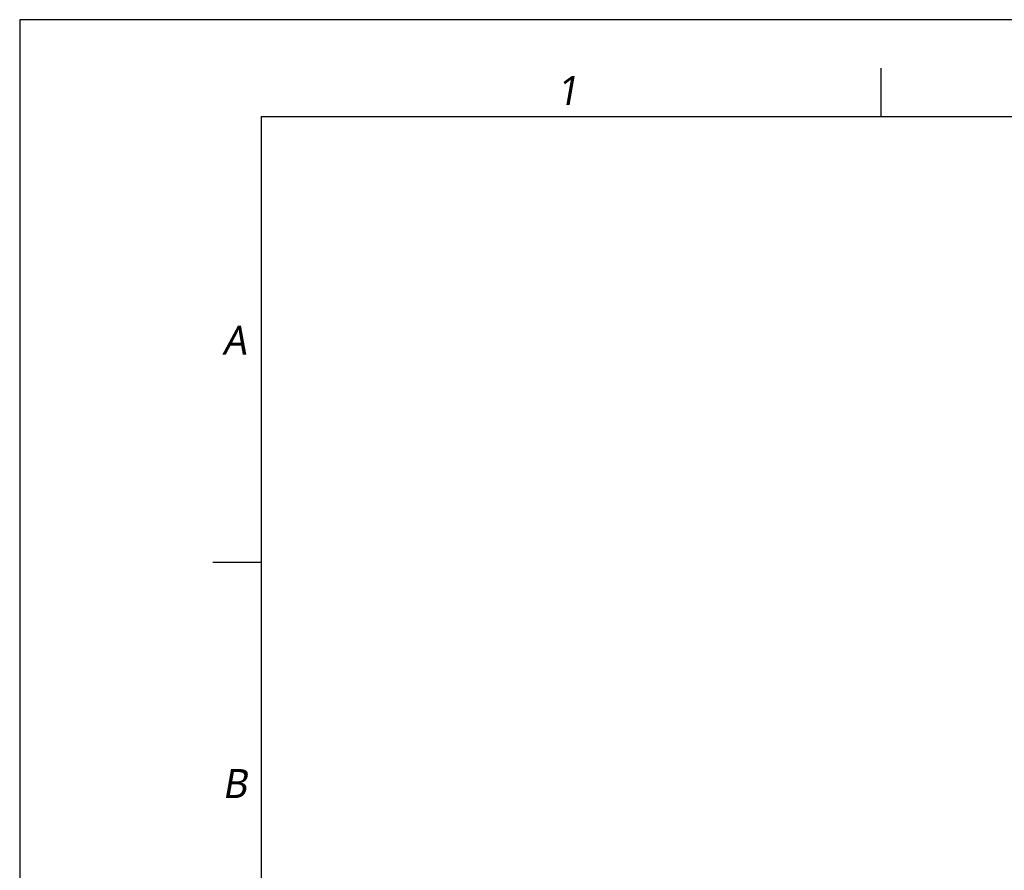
# Model space of a CAD drawing. Header units: millimetres. Extents: x 0 to 2550, y 0 to 1188.
# Tile 70 of 127: x 0 to 204, y 418 to 594. Entities that reach past the tile are written whole.
import ezdxf

# ---------------------------------------------------------------- set-up
doc = ezdxf.new("R2010")
doc.units = ezdxf.units.MM
doc.header["$LTSCALE"] = 46.255
doc.layers.get('0').update_dxf_attribs({"linetype": 'CONTINUOUS'})
doc.styles.add('TEXTSTYLE_2', font='malgun.ttf')

msp = doc.modelspace()

# ---------------------------------------------------------------- linework, layer by layer
at = {"color": 134}
for p, q in [((178.3333, 574), (178.3333, 584)), ((50, 481.6667), (40, 481.6667))]:
    msp.add_line(p, q, dxfattribs=at)
at = {"color": 7}
for q in [(50, 20), (820, 574)]:
    msp.add_line((50, 574), q, dxfattribs=at)
at = {"color": 4}
msp.add_lwpolyline([(0, 0), (840, 0), (840, 594), (0, 594)], close=True, dxfattribs=at)

# ---------------------------------------------------------------- texts
at = {"color": 134, "char_height": 6, "attachment_point": 1, "line_spacing_factor": 0.9, "style": 'TEXTSTYLE_2'}
for s, insert, width in [('\\Q10.0;1', (111.0591, 582.3818), 6.9), ('\\Q10.0;A', (41.9318, 530.6699), 8.233333), ('\\Q10.0;B', (41.9318, 438.9445), 7.3)]:
    msp.add_mtext(s, dxfattribs=dict(at, insert=insert, width=width))

doc.saveas('drawing.dxf')
